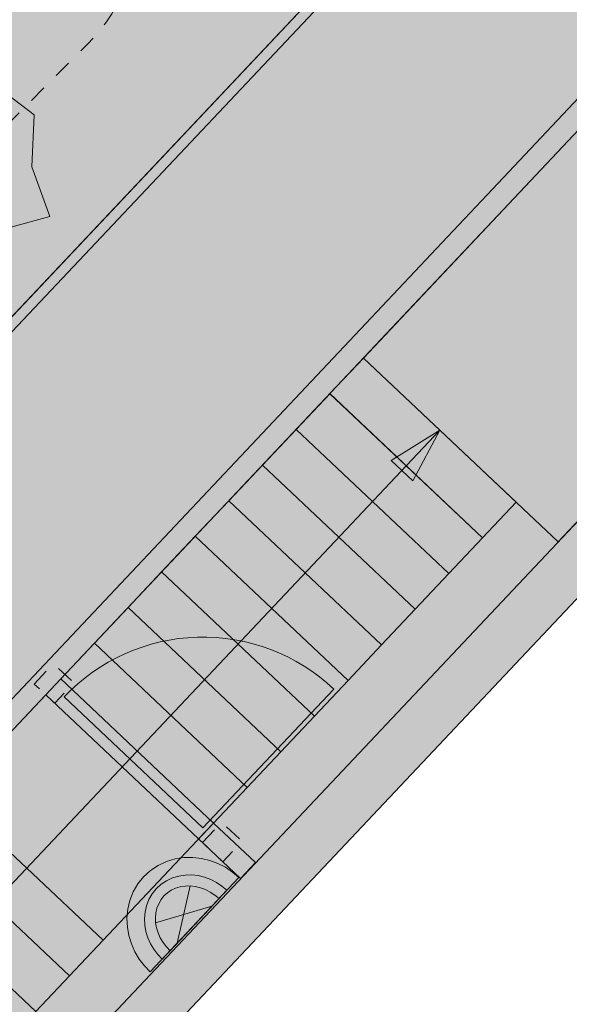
# Model space of a CAD drawing. Header units: metres. Extents: x 3492183 to 3492884, y 5882475 to 5882978.
# Tile 57 of 256: x 3492452.64 to 3492455.78, y 5882642.7 to 5882648.32. Entities that reach past the tile are written whole.
import ezdxf

# ---------------------------------------------------------------- set-up
doc = ezdxf.new("R2010")
doc.units = ezdxf.units.M
doc.header["$LTSCALE"] = 0.1
doc.linetypes.add('VW-01 Strichlinie kurz', pattern=[2, 1, -1])
for name, color, linetype, lineweight, true_color in [('A-Findling', 7, 'Continuous', 9, 0x454545), ('Bod-Einfassung-Rasenbord 100_30_5', 7, 'Continuous', 9, 0x454545), ('Bod-Pflaster Arena', 250, 'Continuous', 13, 0x333333), ('Bod-Pflaster Beton grau', 7, 'Continuous', 9, 0x454545), ('Geb-Dach', 7, 'Continuous', 9, 0x454545), ('Veg-Pflanzung', 7, 'Continuous', 9, 0x555555), ('Veg-Rasen', 7, 'Continuous', 9, 0x454545)]:
    doc.layers.add(name, color=color, linetype=linetype, lineweight=lineweight, true_color=true_color)
for name, color, linetype, lineweight in [('A-Leuchten-Fassade', 7, 'Continuous', 9), ('A-Leuchten-Fassade Sicherheit CEAG 84022.1', 7, 'Continuous', 9), ('H-Mulde', 255, 'VW-01 Strichlinie kurz', 9), ('Keine', 7, 'Continuous', 9)]:
    doc.layers.add(name, color=color, linetype=linetype, lineweight=lineweight)

# ---------------------------------------------------------------- blocks, each defined once
blk = doc.blocks.new('Belag_Weg')
at = {"layer": 'Bod-Pflaster Beton grau'}
blk.add_rational_spline([(102.3568, -5.5698), (103.7681, -5.6466), (105.0652, -5.0855), (107.2735, -4.1301), (109.4818, -3.1747), (110.8181, -2.5966), (112.2707, -2.6953), (140.5453, -4.6158), (168.8198, -6.5364), (171.8719, -6.7437), (173.8323, -4.3953), (175.7928, -2.047), (175.0438, 0.919), (174.5059, 3.0487), (170.8681, 17.4534), (171, 16.95), (166.4527, 29.1486), (161.9054, 41.3473), (160.0712, 42.2374), (158.237, 43.1275), (163.2914, 29.1238), (168.3458, 15.1201), (168.0004, 16.5565), (171.5972, 2.3141), (172.1351, 0.1844), (172.5096, -1.2986), (171.5294, -2.4727), (170.5491, -3.6469), (169.0231, -3.5433), (140.7486, -1.6227), (112.474, 0.2978), (110.295, 0.4458), (108.2906, -0.4214), (106.0823, -1.3767), (103.874, -2.3321), (103.2255, -2.6127), (102.5198, -2.5743), (52.3338, 0.1567), (2.1477, 2.8876), (3.5625, 4.7047), (4.9772, 6.5218), (5.0766, 6.7137), (5.2147, 6.88), (13.3369, 16.6634), (21.4591, 26.4467), (22.8498, 28.1219), (22.8987, 30.2986), (23.8425, 72.3163), (24.7864, 114.334), (24.83, 116.2764), (26.7728, 116.289), (32.3881, 116.3256), (38.0034, 116.3623), (43.5725, 116.3751), (49.1416, 116.3879), (49.104, 113.7229), (49.0664, 111.058), (49.0701, 110.9972), (49.0739, 110.9365), (50.121, 110.9283), (51.1681, 110.9202), (51.1593, 110.9907), (51.1506, 111.0612), (51.1882, 113.7269), (51.2258, 116.3926), (60.148, 116.4064), (69.0702, 116.4201), (76.2847, 116.4313), (83.4992, 116.4424), (93.6964, 116.4615), (103.8935, 116.4806), (104.3212, 116.2967), (104.7488, 116.1127), (106.0421, 115.7293), (107.3353, 115.3458), (106.8033, 118.581), (106.2712, 121.8163), (105.1986, 120.4886), (104.1261, 119.1609), (102.1731, 119.1466), (100.2201, 119.1323), (100.2029, 121.6188), (100.1857, 124.1052), (96.7017, 124.0952), (93.2176, 124.0851), (93.1905, 128.1275), (93.1634, 132.1698), (86.4647, 132.1261), (79.7661, 132.0824), (79.7771, 125.7525), (79.7881, 119.4225), (73.5637, 119.4116), (67.3392, 119.4006), (67.3386, 119.963), (67.3379, 120.5253), (66.2925, 120.5215), (65.2471, 120.5176), (65.2498, 119.7978), (65.2524, 119.078), (52.3065, 119.0499), (39.3606, 119.0218), (39.351, 121.7914), (39.3413, 124.5609), (38.1313, 124.5565), (36.9214, 124.5521), (36.9212, 124.4825), (36.921, 124.4129), (36.7312, 124.4127), (36.5414, 124.4124), (36.5418, 125.6538), (36.5422, 126.8952), (35.8399, 126.8954), (35.1376, 126.8956), (35.129, 122.9571), (35.1204, 119.0187), (31.0224, 119.047), (26.9245, 119.0754), (26.087, 119.0811), (25.5035, 119.682), (24.92, 120.2829), (24.9388, 121.1202), (25.075, 127.183), (25.2112, 133.2457), (25.6499, 134.2469), (25.6754, 135.3397), (25.7514, 138.6017), (29.0063, 138.8307), (40.5702, 139.6443), (52.1342, 140.4579), (52.0465, 141.7048), (51.9587, 142.9517), (40.3948, 142.1381), (28.8308, 141.3246), (26.8705, 141.1866), (25.3613, 139.9279), (25.4448, 143.6441), (25.5282, 147.3602), (24.2785, 147.3883), (23.0289, 147.4164), (22.8768, 140.6451), (22.7247, 133.8738), (21.7822, 132.3455), (19.9888, 132.4338), (-9.3752, 133.8793), (-38.7392, 135.3248), (-38.8007, 134.0763), (-38.8622, 132.8278), (-9.4981, 131.3823), (19.8659, 129.9368), (20.1685, 129.9219), (20.4708, 129.9401), (21.3465, 129.9928), (21.9783, 129.3843), (22.6101, 128.7758), (22.5904, 127.8988), (21.4949, 79.1268), (20.3994, 30.3547), (20.37, 29.0487), (19.5356, 28.0436), (9.2359, 16.0517), (-1.0638, 4.0598), (-3.0077, 2.1759), (-4.9517, 0.2919), (-9.488, -5.3691), (-14.0243, -11.0302), (-13.6897, -11.302), (-13.3551, -11.5738), (-15.3249, -13.9464), (-17.2947, -16.319), (-16.3329, -17.1175), (-15.3712, -17.9159), (-13.3929, -15.533), (-11.4146, -13.1501), (-11.159, -13.3578), (-10.9034, -13.5654), (-7.0571, -8.7801), (-3.2109, -3.9948), (-1.6017, -1.928), (0.0076, 0.1389), (0.0038, 0.0694), (0, 0), (51.1784, -2.7849), (102.3568, -5.5698)], [1, 0.973360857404, 1, 1, 1, 0.971796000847, 1, 1, 1, 0.890889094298, 1, 0.890889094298, 1, 1, 1, 1, 1, 1, 1, 1, 1, 1, 1, 1, 1, 0.890889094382, 1, 0.890889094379, 1, 1, 1, 0.971796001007, 1, 1, 1, 0.973360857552, 1, 1, 1, 1, 1, 0.994210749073, 1, 1, 1, 0.944339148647, 1, 1, 1, 0.717277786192, 1, 1, 1, 1, 1, 1, 1, 1, 1, 1, 1, 1, 1, 1, 1, 1, 1, 1, 1, 1, 1, 1, 1, 1, 1, 1, 1, 1, 1, 1, 1, 1, 1, 1, 1, 1, 1, 1, 1, 1, 1, 1, 1, 1, 1, 1, 1, 1, 1, 1, 1, 1, 1, 1, 1, 1, 1, 1, 1, 1, 1, 1, 1, 1, 1, 1, 1, 0.922385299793, 1, 0.922385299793, 1, 1, 1, 0.981076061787, 1, 0.7393922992, 1, 1, 1, 1, 1, 1, 1, 0.951578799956, 1, 1, 1, 1, 1, 1, 1, 0.860927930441, 1, 1, 1, 1, 1, 1, 1, 0.998507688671, 1, 0.915785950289, 1, 0.915785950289, 1, 1, 1, 0.94433914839, 1, 1, 1, 1, 1, 1, 1, 1, 1, 1, 1, 1, 1, 1, 1, 1, 1, 1, 1, 1, 1, 1, 1, 1, 1], degree=2, knots=[0, 0, 0, 0.000596, 0.000596, 0.001639, 0.001639, 0.002252, 0.002252, 0.014532, 0.014532, 0.015713, 0.015713, 0.016894, 0.016894, 0.017846, 0.023332, 0.023332, 0.160581, 0.160581, 0.182075, 0.182075, 0.339032, 0.339032, 0.354606, 0.357345, 0.357345, 0.359043, 0.359043, 0.360742, 0.360742, 0.396072, 0.396072, 0.398718, 0.398718, 0.401718, 0.401718, 0.402575, 0.402575, 0.465233, 0.465233, 0.468104, 0.468104, 0.468372, 0.468372, 0.484224, 0.484224, 0.486788, 0.486788, 0.539183, 0.539183, 0.54092, 0.54092, 0.547921, 0.547921, 0.554864, 0.554864, 0.558186, 0.558186, 0.558262, 0.558262, 0.559568, 0.559568, 0.559656, 0.559656, 0.56298, 0.56298, 0.574103, 0.574103, 0.583097, 0.583097, 0.595809, 0.595809, 0.59639, 0.59639, 0.598071, 0.598071, 0.602159, 0.602159, 0.604287, 0.604287, 0.606721, 0.606721, 0.609821, 0.609821, 0.614165, 0.614165, 0.619204, 0.619204, 0.627556, 0.627556, 0.635447, 0.635447, 0.643207, 0.643207, 0.643908, 0.643908, 0.645211, 0.645211, 0.646108, 0.646108, 0.662248, 0.662248, 0.6657, 0.6657, 0.667209, 0.667209, 0.667296, 0.667296, 0.667532, 0.667532, 0.66908, 0.66908, 0.669955, 0.669955, 0.674865, 0.674865, 0.679974, 0.679974, 0.680937, 0.680937, 0.6819, 0.6819, 0.689461, 0.689461, 0.690798, 0.690798, 0.693805, 0.693805, 0.708257, 0.708257, 0.709816, 0.709816, 0.724268, 0.724268, 0.726599, 0.726599, 0.731233, 0.731233, 0.732791, 0.732791, 0.741235, 0.741235, 0.743162, 0.743162, 0.779814, 0.779814, 0.781372, 0.781372, 0.818024, 0.818024, 0.818401, 0.818401, 0.819402, 0.819402, 0.820404, 0.820404, 0.881222, 0.881222, 0.88276, 0.88276, 0.902467, 0.902467, 0.905842, 0.905842, 0.914885, 0.914885, 0.915423, 0.915423, 0.919267, 0.919267, 0.920825, 0.920825, 0.924686, 0.924686, 0.925097, 0.925097, 0.932751, 0.932751, 0.936016, 0.936016, 0.936103, 0.936103, 1, 1, 1], dxfattribs=at)
at = {"layer": 'Bod-Pflaster Beton grau', "color": 0, "flags": 1}
for tag in ['IFC_UUID', 'instanceID']:
    blk.add_attdef(tag, (3492321.1249, 5882577.1659), '', height=0.00018, dxfattribs=at)
blk = doc.blocks.new('Gruppe-11')
at = {"layer": 'A-Leuchten-Fassade', "linetype": 'Continuous', "lineweight": 0}
blk.add_hatch(color=2, dxfattribs=at).paths.add_polyline_path([(0.0003, -0.2041), (0.0003, 0.2039), (0.0317, 0.2022), (0.0625, 0.197), (0.0922, 0.1884), (0.1203, 0.1766), (0.1465, 0.1618), (0.1701, 0.1442), (0.1908, 0.1241), (0.2082, 0.1019), (0.2221, 0.078), (0.2322, 0.0527), (0.2383, 0.0266), (0.2403, -0.0001), (0.2383, -0.0267), (0.2322, -0.0529), (0.2221, -0.0781), (0.2082, -0.1021), (0.1908, -0.1243), (0.1701, -0.1443), (0.1465, -0.1619), (0.1203, -0.1767), (0.0922, -0.1885), (0.0625, -0.1971), (0.0317, -0.2023)])
at = {"layer": 'A-Leuchten-Fassade', "color": 7}
blk.add_line((0.1701, 0.1442), (0.0003, -0.1443), dxfattribs=at)
at = {"layer": 'A-Leuchten-Fassade', "color": 7, "linetype": 'Continuous', "lineweight": 9, "transparency": 33554687}
blk.add_line((0.1701, -0.1443), (0.0003, 0.1442), dxfattribs=at)
at = {"layer": 'A-Leuchten-Fassade', "color": 7, "flags": 128}
blk.add_lwpolyline([(0.0003, -0.2041), (0.0003, 0.2039), (0.0317, 0.2022), (0.0625, 0.197), (0.0922, 0.1884), (0.1203, 0.1766), (0.1465, 0.1618), (0.1701, 0.1442), (0.1908, 0.1241), (0.2082, 0.1019), (0.2221, 0.078), (0.2322, 0.0527), (0.2383, 0.0266), (0.2403, -0.0001), (0.2383, -0.0267), (0.2322, -0.0529), (0.2221, -0.0781), (0.2082, -0.1021), (0.1908, -0.1243), (0.1701, -0.1443), (0.1465, -0.1619), (0.1203, -0.1767), (0.0922, -0.1885), (0.0625, -0.1971), (0.0317, -0.2023)], close=True, dxfattribs=at)
blk = doc.blocks.new('A-Leuchte Fassade')
at = {"layer": 'A-Leuchten-Fassade', "linetype": 'Continuous', "lineweight": 0, "transparency": 33554534}
for points in [[(0.0011, -0.3702), (-0.0004, 0.3701), (0.0481, 0.3677), (0.0963, 0.3595), (0.1431, 0.346), (0.1884, 0.327), (0.2313, 0.3026), (0.2713, 0.2728), (0.3076, 0.2377), (0.3391, 0.1975), (0.3651, 0.1528), (0.3845, 0.1042), (0.3965, 0.0528), (0.4006, 0), (0.3965, -0.0528), (0.3845, -0.1042), (0.3651, -0.1528), (0.3391, -0.1975), (0.3076, -0.2377), (0.2713, -0.2728), (0.2313, -0.3026), (0.1884, -0.327), (0.1431, -0.346), (0.0963, -0.3595), (0.0484, -0.3676)], [(0.0009, -0.2701), (-0.0002, 0.27), (0.0373, 0.2681), (0.074, 0.2619), (0.1098, 0.2515), (0.1442, 0.2371), (0.1765, 0.2188), (0.2064, 0.1965), (0.2331, 0.1706), (0.2562, 0.1413), (0.2749, 0.1089), (0.2888, 0.0741), (0.2974, 0.0375), (0.3003, 0), (0.2974, -0.0375), (0.2888, -0.0741), (0.2749, -0.1089), (0.2562, -0.1413), (0.2331, -0.1706), (0.2064, -0.1965), (0.1765, -0.2188), (0.1442, -0.2371), (0.1098, -0.2515), (0.074, -0.2619), (0.0373, -0.2681)]]:
    blk.add_hatch(color=2, dxfattribs=at).paths.add_polyline_path(points)
at = {"layer": 'A-Leuchten-Fassade', "color": 2, "transparency": 33554534, "flags": 128}
for points in [[(0.0011, -0.3702), (-0.0004, 0.3701), (0.0481, 0.3677), (0.0963, 0.3595), (0.1431, 0.346), (0.1884, 0.327), (0.2313, 0.3026), (0.2713, 0.2728), (0.3076, 0.2377), (0.3391, 0.1975), (0.3651, 0.1528), (0.3845, 0.1042), (0.3965, 0.0528), (0.4006, 0), (0.3965, -0.0528), (0.3845, -0.1042), (0.3651, -0.1528), (0.3391, -0.1975), (0.3076, -0.2377), (0.2713, -0.2728), (0.2313, -0.3026), (0.1884, -0.327), (0.1431, -0.346), (0.0963, -0.3595), (0.0484, -0.3676)], [(0.0009, -0.2701), (-0.0002, 0.27), (0.0373, 0.2681), (0.074, 0.2619), (0.1098, 0.2515), (0.1442, 0.2371), (0.1765, 0.2188), (0.2064, 0.1965), (0.2331, 0.1706), (0.2562, 0.1413), (0.2749, 0.1089), (0.2888, 0.0741), (0.2974, 0.0375), (0.3003, 0), (0.2974, -0.0375), (0.2888, -0.0741), (0.2749, -0.1089), (0.2562, -0.1413), (0.2331, -0.1706), (0.2064, -0.1965), (0.1765, -0.2188), (0.1442, -0.2371), (0.1098, -0.2515), (0.074, -0.2619), (0.0373, -0.2681)]]:
    blk.add_lwpolyline(points, close=True, dxfattribs=at)
at = {"layer": 'Keine', "color": 7}
blk.add_blockref('Gruppe-11', (0, 0), dxfattribs=at)
blk = doc.blocks.new('Gruppe-13')
at = {"layer": 'H-Mulde', "linetype": 'Continuous', "lineweight": 0, "transparency": 33554508}
h = blk.add_hatch(color=63, dxfattribs=at)
edge = h.paths.add_edge_path()
edge.add_arc((3492450.4744, 5882649.6168), 1, 90, 134.8287, ccw=False)
edge.add_line((3492450.4744, 5882650.6168), (3492452.2551, 5882650.6168))
edge.add_arc((3492452.2551, 5882649.6168), 1, 5.3708, 90, ccw=False)
edge.add_line((3492453.2507, 5882649.7104), (3492453.3189, 5882648.9848))
edge.add_arc((3492452.3233, 5882648.8912), 1, -44.8454, 5.3708, ccw=False)
edge.add_line((3492453.0323, 5882648.186), (3492448.9018, 5882644.0332))
edge.add_arc((3492448.1928, 5882644.7384), 1, 228.1324, 315.1546, ccw=False)
edge.add_line((3492447.5254, 5882643.9937), (3492445.9493, 5882645.4061))
edge.add_arc((3492446.6168, 5882646.1508), 1, 198.1324, 228.1324, ccw=False)
edge.add_line((3492445.6664, 5882645.8396), (3492445.6577, 5882645.8661))
edge.add_arc((3492446.1138, 5882646.0155), 0.4799, 134.8287, 198.1324, ccw=False)
edge.add_line((3492445.7755, 5882646.3559), (3492449.7694, 5882650.326))
at = {"layer": 'H-Mulde', "flags": 128}
blk.add_lwpolyline([(3492449.7694, 5882650.326, -0.198135), (3492450.4744, 5882650.6168), (3492452.2551, 5882650.6168, -0.387017), (3492453.2507, 5882649.7104), (3492453.3189, 5882648.9848, -0.222685), (3492453.0323, 5882648.186), (3492448.9018, 5882644.0332, -0.399071), (3492447.5254, 5882643.9937), (3492445.9493, 5882645.4061, -0.131652), (3492445.6664, 5882645.8396), (3492445.7755, 5882646.3559)], format="xyb", close=True, dxfattribs=at)
blk = doc.blocks.new('Gebäude EG 2026-01-15')
at = {"layer": 'Geb-Dach', "linetype": 'Continuous', "lineweight": 0}
blk.add_hatch(color=250, dxfattribs=at).paths.add_polyline_path([(-33.7212, 7.6402), (-33.252, 8.4395), (-33.1227, 8.3635), (-33.6142, 7.5261), (-25.41, 3.7768), (-17.9211, 0.7417), (-8.5084, -3.3486), (-4.7421, 2.8512), (-6.3648, 4.3088), (-16.3468, 13.2712), (-16.4068, 13.3252), (-9.9685, 20.1524), (0.8273, 10.0802), (1.0234, 10.3339), (1.5685, 11.0401), (1.6872, 10.9484), (1.1212, 10.2151), (1.3584, 10.0318), (1.1353, 9.7432), (0.8984, 9.9263), (0.7995, 9.7984), (0.7535, 9.7388), (-9.9549, 19.7295), (-15.9777, 13.3429), (-6.1643, 4.532), (-4.3565, 2.9081), (-8.388, -3.7281), (-18.0373, 0.4651), (-25.5288, 3.5012), (-33.904, 7.3287), (-33.9056, 7.326), (-34.1641, 7.4777), (-33.9797, 7.7919)])
at = {"layer": 'Keine', "linetype": 'Continuous', "lineweight": 0, "transparency": 33554687}
for color, points in [(254, [(-11.9702, 20.2597), (-12.1962, 20.0201), (-14.4977, 17.5796), (-14.4977, 17.5796), (-14.5834, 17.4887), (-14.5834, 17.4887), (-17.4341, 14.4658), (-17.4341, 14.4658), (-17.5199, 14.3749), (-17.6108, 14.4606), (-12.2872, 20.1059), (-12.0612, 20.3455), (-11.2582, 21.1969), (-11.2583, 21.1969), (-11.1725, 21.2878), (-9.9685, 20.1524), (-10.0542, 20.0615), (-11.1673, 21.1111)]), (250, [(-12.6105, 18.8276), (-12.3318, 19.0018), (-12.4861, 18.7116)]), (254, [(-14.5834, 17.4887), (-14.4977, 17.5796), (-13.6247, 16.7563), (-13.7104, 16.6654)]), (254, [(-13.7104, 16.6654), (-13.6247, 16.7563), (-13.3846, 16.5299), (-13.4703, 16.439)])]:
    blk.add_hatch(color=color, dxfattribs=at).paths.add_polyline_path(points)
at = {"layer": 'Geb-Dach', "color": 7, "lineweight": 9, "flags": 128}
for points in [[(-6.3648, 4.3088), (-16.3468, 13.2712), (-16.4068, 13.3252), (-9.9685, 20.1524)], [(-9.9549, 19.7295), (-15.9777, 13.3429), (-6.1643, 4.532)]]:
    blk.add_lwpolyline(points, dxfattribs=at)
at = {"layer": 'Keine', "color": 250, "linetype": 'Continuous', "lineweight": 9, "transparency": 33554687}
blk.add_line((-16.9976, 14.0542), (-12.3318, 19.0018), dxfattribs=at)
at = {"layer": 'Keine', "color": 250, "linetype": 'Continuous', "lineweight": 9, "transparency": 33554687, "flags": 128}
for points in [[(-11.9702, 20.2597), (-12.1962, 20.0201), (-14.4977, 17.5796), (-14.4977, 17.5796), (-14.5834, 17.4887), (-14.5834, 17.4887), (-17.4341, 14.4658), (-17.4341, 14.4658), (-17.5199, 14.3749), (-17.6108, 14.4606), (-12.2872, 20.1059), (-12.0612, 20.3455), (-11.2582, 21.1969), (-11.2583, 21.1969), (-11.1725, 21.2878), (-9.9685, 20.1524), (-10.0542, 20.0615), (-11.1673, 21.1111)], [(-12.7683, 19.4135), (-11.1673, 21.1112), (-10.0542, 20.0615), (-11.6552, 18.3638)], [(-12.9604, 19.2098), (-12.7683, 19.4135), (-11.8953, 18.5902), (-12.0874, 18.3865)], [(-13.153, 19.0056), (-12.9609, 19.2093), (-12.0878, 18.386), (-12.2799, 18.1823)], [(-13.3451, 18.8019), (-13.153, 19.0056), (-12.2799, 18.1823), (-12.472, 17.9786)], [(-13.5372, 18.5982), (-13.3451, 18.8019), (-12.472, 17.9786), (-12.6642, 17.7749)], [(-13.7293, 18.3945), (-13.5372, 18.5982), (-12.6641, 17.7749), (-12.8563, 17.5712)], [(-13.9214, 18.1907), (-13.7293, 18.3945), (-12.8562, 17.5712), (-13.0484, 17.3674)], [(-14.1135, 17.987), (-13.9214, 18.1908), (-13.0483, 17.3675), (-13.2405, 17.1637)], [(-14.3056, 17.7833), (-14.1135, 17.987), (-13.2404, 17.1637), (-13.4326, 16.96)], [(-14.4977, 17.5796), (-14.3056, 17.7833), (-13.4326, 16.96), (-13.6247, 16.7563)], [(-15.1289, 16.9103), (-14.4977, 17.5796), (-13.6247, 16.7563), (-14.2559, 16.087)], [(-14.5834, 17.4887), (-14.4977, 17.5796), (-13.6247, 16.7563), (-13.7104, 16.6654)], [(-15.321, 16.7066), (-15.1289, 16.9103), (-14.2559, 16.087), (-14.448, 15.8833)], [(-13.7104, 16.6654), (-13.6247, 16.7563), (-13.3846, 16.5299), (-13.4703, 16.439)], [(-15.5131, 16.5029), (-15.321, 16.7066), (-14.448, 15.8833), (-14.6401, 15.6796)], [(-15.7052, 16.2992), (-15.5131, 16.5029), (-14.6401, 15.6796), (-14.8322, 15.4759)]]:
    blk.add_lwpolyline(points, close=True, dxfattribs=at)
at = {"layer": 'Keine', "color": 250, "linetype": 'Continuous', "lineweight": 5, "transparency": 33554687, "flags": 128}
blk.add_lwpolyline([(-12.6105, 18.8276), (-12.3318, 19.0018), (-12.4861, 18.7116)], close=True, dxfattribs=at)
at = {"layer": 'Keine', "color": 250, "linetype": 'Continuous', "lineweight": 9, "transparency": 33554687, "flags": 128}
blk.add_lwpolyline([(-12.9372, 17.5218), (-13.685, 16.7288), (-14.478, 17.4766, -0.414214)], format="xyb", close=True, dxfattribs=at)
at = {"layer": 'Keine', "color": 250, "linetype": 'VW-01 Strichlinie kurz', "lineweight": 9, "transparency": 33554687, "flags": 128}
for points in [[(-14.6489, 17.5505), (-14.5391, 17.6669), (-14.4227, 17.5571), (-14.5325, 17.4407)], [(-13.6886, 16.6448), (-13.5788, 16.7612), (-13.4624, 16.6515), (-13.5722, 16.535)]]:
    blk.add_lwpolyline(points, close=True, dxfattribs=at)

msp = doc.modelspace()

# ---------------------------------------------------------------- hatches: boundary and pattern name
at = {"layer": 'A-Findling', "linetype": 'Continuous', "lineweight": 0, "true_color": 0xe6e6e6}
msp.add_hatch(color=254, dxfattribs=at).paths.add_polyline_path([(3492452.398, 5882648.03), (3492452.5744, 5882647.8965), (3492452.7261, 5882647.7811), (3492452.7122, 5882647.4844), (3492452.8158, 5882647.2), (3492452.5935, 5882647.1396), (3492452.3887, 5882647.0748), (3492452.15, 5882647.25), (3492452.0692, 5882647.4331), (3492451.9029, 5882647.6603), (3492452.01, 5882647.8323), (3492452.1807, 5882647.8922)])
at = {"layer": 'Bod-Einfassung-Rasenbord 100_30_5', "linetype": 'Continuous', "lineweight": 0, "true_color": 0xe6e6e6}
h = msp.add_hatch(color=254, dxfattribs=at)
edge = h.paths.add_edge_path()
edge.add_arc((3492454.478, 5882650.0799), 1.06, -43.3208, 46.9859, ccw=False)
edge.add_line((3492455.2492, 5882649.3526), (3492451.8317, 5882645.7287))
edge.add_line((3492451.8317, 5882645.7287), (3492447.3452, 5882640.9712))
edge.add_line((3492447.3452, 5882640.9712), (3492447.312, 5882641.0234))
edge.add_line((3492447.312, 5882641.0234), (3492451.7881, 5882645.7699))
edge.add_line((3492451.7881, 5882645.7699), (3492455.2056, 5882649.3938))
edge.add_arc((3492454.478, 5882650.0799), 1, 316.6792, 406.9859)
edge.add_line((3492455.1602, 5882650.8111), (3492454.0546, 5882651.8426))
edge.add_line((3492454.0546, 5882651.8426), (3492454.0955, 5882651.8864))
edge.add_line((3492454.0955, 5882651.8864), (3492455.2012, 5882650.8549))
at = {"layer": 'Bod-Einfassung-Rasenbord 100_30_5', "linetype": 'Continuous', "lineweight": 0, "true_color": 0x555555}
msp.add_hatch(color=251, dxfattribs=at).paths.add_polyline_path([(3492454.0871, 5882648.0993), (3492454.0871, 5882648.0993), (3492454.0871, 5882648.0993), (3492454.0871, 5882648.0993)])
at = {"layer": 'Bod-Einfassung-Rasenbord 100_30_5', "linetype": 'Continuous', "lineweight": 9, "true_color": 0x555555}
h = msp.add_hatch(dxfattribs=at)
h.set_pattern_fill('Asphalt Oberfläche u Schnitt SRF', color=251, style=0, pattern_type=2)
h.set_pattern_definition([(45, (0, 0), (0.449012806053, -0.449012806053), [])])
h.paths.add_polyline_path([(3492454.0871, 5882648.0993), (3492454.0871, 5882648.0993), (3492454.0871, 5882648.0993), (3492454.0871, 5882648.0993)])
at = {"layer": 'Bod-Einfassung-Rasenbord 100_30_5', "linetype": 'Continuous', "lineweight": 9}
h = msp.add_hatch(dxfattribs=at)
h.set_pattern_fill('Asphalttragschicht Schnitt SRF', style=0, pattern_type=2)
h.set_pattern_definition([(45, (0, 0), (0.01699096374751, -0.02373363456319), []), (-45, (0, 0), (0.01699096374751, 0.02822874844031), [])])
h.paths.add_polyline_path([(3492454.0871, 5882648.0993), (3492454.0871, 5882648.0993), (3492454.0871, 5882648.0993), (3492454.0871, 5882648.0993)])
h = msp.add_hatch(dxfattribs=at)
h.set_pattern_fill('Frostschutzschicht Schnitt SRF', style=0, pattern_type=2)
h.set_pattern_definition([(49.1275925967, (0, 0), (0.058264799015, -0.14666697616), [0.0133937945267, -0.107904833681]), (9.618522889, (0.00876, 0.01013), (0.137639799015, -0.054944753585), [0.0220109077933, -0.1980981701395]), (-21.761505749, (0.03047, 0.0138), (0.058264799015, -0.14666697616), [0.0148201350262, -0.1333812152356]), (-68.3340966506, (0.04423, 0.00831), (-0.079375, -0.09172222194), [0.0157816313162, -0.1420346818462]), (-95.0605423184, (0.05006, -0.006356), (-0.079375, -0.09172222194), [0.0167525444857, -0.222569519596]), (-156.5608738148, (0.04858, -0.023044), (-0.079375, -0.09172222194), [0.0226132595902, -0.300433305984]), (177.06757177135, (0.02783, -0.032036), (-0.217014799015, -0.036777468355), [0.0248583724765, -0.3302612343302]), (111.6659039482, (0.003, -0.03077), (-0.137639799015, 0.054944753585), [0.0126852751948, -0.1451310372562]), (84.9394576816, (-0.001676, -0.01898), (-0.058264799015, 0.14666697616), [0.0190572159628, -0.220264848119]), (48.0774550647, (0.02998, -0.07409), (0.055567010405, -0.14771017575), [0.023872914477, -0.1923280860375]), (3.7625881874, (0.04594, -0.05632), (0.144449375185, 0.16086407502), [0.022133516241, -0.1783149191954]), (-27.7653355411, (0.06802, -0.05487), (0.200016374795, 0.013153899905), [0.031893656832, -0.256945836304]), (-69.384232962, (0.09624, -0.06972), (0.200016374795, 0.013153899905), [0.0174260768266, -0.140390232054]), (-131.9225449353, (0.10238, -0.08604), (0.055567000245, -0.147710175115), [0.023872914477, -0.1923280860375]), (-176.2374118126, (0.08643, -0.1038), (0.055567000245, -0.147710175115), [0.022133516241, -0.1783149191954]), (152.2346644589, (0.06434, -0.10525), (0.055567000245, -0.147710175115), [0.031893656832, -0.256945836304]), (110.615767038, (0.03612, -0.0904), (-0.200016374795, -0.01315390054), [0.0174260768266, -0.140390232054]), (49.5377725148, (0.0829, 0.00705), (0.054680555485, -0.15522222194), [0.026067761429, -0.2100104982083]), (6.6928017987, (0.09982, 0.02689), (0.054680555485, -0.15522222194), [0.0231119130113, -0.186197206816]), (-26.4858170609, (0.12277, 0.02958), (0.054680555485, -0.15522222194), [0.0323919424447, -0.2609601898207]), (-70.5940292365, (0.15177, 0.01514), (0.26256329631, -0.130828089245), [0.0181720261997, -0.1463998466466]), (-130.4622274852, (0.1578, -0.002), (0.054680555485, -0.15522222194), [0.026067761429, -0.2100104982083]), (-173.3071982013, (0.14089, -0.02184), (0.054680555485, -0.15522222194), [0.0231119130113, -0.186197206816]), (153.5141829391, (0.11793, -0.02453), (0.054680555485, -0.15522222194), [0.0323919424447, -0.2609601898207]), (109.4059707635, (0.08894, -0.01008), (-0.207882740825, -0.024394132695), [0.0181720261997, -0.1463998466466])])
h.paths.add_polyline_path([(3492454.0871, 5882648.0993), (3492454.0871, 5882648.0993), (3492454.0871, 5882648.0993), (3492454.0871, 5882648.0993)])
at = {"layer": 'Bod-Pflaster Arena', "linetype": 'Continuous', "lineweight": 0, "true_color": 0xe3d8b9}
h = msp.add_hatch(color=254, dxfattribs=at)
edge = h.paths.add_edge_path()
edge.add_line((3492449.5766, 5882638.8263), (3492450.969, 5882640.3029))
edge.add_line((3492450.969, 5882640.3029), (3492450.969, 5882640.3028))
edge.add_line((3492450.969, 5882640.3028), (3492457.4074, 5882647.13))
edge.add_line((3492457.4074, 5882647.13), (3492459.0099, 5882645.6349))
edge.add_line((3492459.0099, 5882645.6349), (3492459.1873, 5882645.825))
edge.add_line((3492459.1873, 5882645.825), (3492459.1879, 5882645.8244))
edge.add_arc((3492459.8902, 5882645.1125), 1, 46.9859, 134.6103, ccw=False)
edge.add_line((3492460.5724, 5882645.8437), (3492466.4332, 5882640.3757))
edge.add_line((3492466.4332, 5882640.3757), (3492467.3676, 5882641.4733))
edge.add_line((3492467.3676, 5882641.4733), (3492454.1431, 5882653.8115))
edge.add_arc((3492454.8662, 5882654.5866), 1.06, 169.6924, 226.9859, ccw=False)
edge.add_line((3492453.8233, 5882654.7762), (3492454.1039, 5882656.3193))
edge.add_arc((3492455.1468, 5882656.1296), 1.06, 136.9859, 169.6924, ccw=False)
edge.add_line((3492454.3717, 5882656.8527), (3492455.6419, 5882658.2141))
edge.add_arc((3492456.4169, 5882657.491), 1.06, 107.37, 136.9859, ccw=False)
edge.add_line((3492456.1005, 5882658.5026), (3492457.7299, 5882659.0123))
edge.add_line((3492457.7299, 5882659.0123), (3492457.7958, 5882659.0326))
edge.add_line((3492457.7958, 5882659.0326), (3492454.9886, 5882661.6864))
edge.add_arc((3492455.6756, 5882662.4131), 1, 189.1114, 226.609, ccw=False)
edge.add_line((3492454.6882, 5882662.2548), (3492454.6299, 5882661.9322))
edge.add_line((3492454.6299, 5882661.9322), (3492454.3805, 5882660.5937))
edge.add_arc((3492453.3384, 5882660.7878), 1.06, 316.9859, 349.4462, ccw=False)
edge.add_line((3492454.1135, 5882660.0647), (3492452.9689, 5882658.838))
edge.add_arc((3492452.2377, 5882659.5201), 1, 226.9859, 316.9859, ccw=False)
edge.add_line((3492451.5556, 5882658.789), (3492450.7111, 5882659.5768))
edge.add_line((3492450.7111, 5882659.5768), (3492449.4998, 5882655.8473))
edge.add_arc((3492448.5422, 5882655.5591), 1, -43.0141, 16.7496, ccw=False)
edge.add_line((3492449.2734, 5882654.8769), (3492436.083, 5882640.7389))
edge.add_arc((3492435.3518, 5882641.4211), 1, 294.2559, 316.9859, ccw=False)
edge.add_line((3492435.7626, 5882640.5094), (3492437.1586, 5882638.213))
edge.add_arc((3492437.5887, 5882637.3102), 1, 46.9859, 115.4707, ccw=False)
edge.add_line((3492438.2709, 5882638.0414), (3492442.3286, 5882634.2556))
edge.add_arc((3492441.6464, 5882633.5244), 1, 36.6788, 46.9859, ccw=False)
edge.add_line((3492442.4484, 5882634.1218), (3492443.9636, 5882632.0874))
edge.add_arc((3492444.7656, 5882632.6847), 1, 216.6788, 262.9795)
edge.add_line((3492444.6434, 5882631.6922), (3492447.1685, 5882631.3812))
edge.add_line((3492447.1685, 5882631.3812), (3492439.0894, 5882638.9189))
edge.add_arc((3492439.7715, 5882639.6501), 1, 136.9971, 226.9859, ccw=False)
edge.add_line((3492439.0402, 5882640.3321), (3492449.8616, 5882651.9355))
edge.add_arc((3492450.5872, 5882651.2474), 1, 92.6978, 136.5165, ccw=False)
edge.add_line((3492450.5402, 5882652.2462), (3492453.1364, 5882652.3686))
edge.add_arc((3492453.1835, 5882651.3697), 1, 49.2778, 92.6978, ccw=False)
edge.add_arc((3492453.1835, 5882651.3697), 1, 46.9859, 49.2778, ccw=False)
edge.add_line((3492453.8657, 5882652.1009), (3492454.0955, 5882651.8864))
edge.add_line((3492454.0955, 5882651.8864), (3492455.2012, 5882650.8549))
edge.add_arc((3492454.478, 5882650.0799), 1.06, -43.3208, 46.9859, ccw=False)
edge.add_line((3492455.2492, 5882649.3526), (3492451.8317, 5882645.7287))
edge.add_line((3492451.8317, 5882645.7287), (3492451.7881, 5882645.7699))
edge.add_line((3492451.7881, 5882645.7699), (3492447.312, 5882641.0234))
edge.add_line((3492447.312, 5882641.0234), (3492447.412, 5882640.8663))
edge.add_arc((3492449.0488, 5882641.9076), 1.94, 212.4642, 228.0779)
edge.add_line((3492447.7526, 5882640.4642), (3492449.5766, 5882638.8263))
at = {"layer": 'Veg-Pflanzung', "linetype": 'Continuous', "lineweight": 0, "true_color": 0xd2dbae}
h = msp.add_hatch(color=9, dxfattribs=at)
edge = h.paths.add_edge_path()
edge.add_line((3492448.4026, 5882650.283), (3492448.4026, 5882650.283))
edge.add_line((3492448.4026, 5882650.283), (3492448.4107, 5882650.2917))
edge.add_line((3492448.4107, 5882650.2917), (3492448.7628, 5882649.9632))
edge.add_line((3492448.7628, 5882649.9632), (3492448.7763, 5882649.9507))
edge.add_line((3492448.7763, 5882649.9507), (3492450.1407, 5882651.413))
edge.add_line((3492450.1407, 5882651.413), (3492450.1272, 5882651.4256))
edge.add_line((3492450.1272, 5882651.4256), (3492449.7748, 5882651.7544))
edge.add_line((3492449.7748, 5882651.7544), (3492449.9035, 5882651.8924))
edge.add_line((3492449.9035, 5882651.8924), (3492449.9099, 5882651.8991))
edge.add_arc((3492450.5874, 5882651.247), 0.9404, 92.7025, 136.0942, ccw=False)
edge.add_line((3492450.5431, 5882652.1863), (3492453.1393, 5882652.3086))
edge.add_arc((3492453.1835, 5882651.3697), 0.94, 46.9859, 92.6978, ccw=False)
edge.add_line((3492453.8248, 5882652.057), (3492455.1602, 5882650.8111))
edge.add_arc((3492454.478, 5882650.0799), 1, -43.3208, 46.9859, ccw=False)
edge.add_line((3492455.2056, 5882649.3938), (3492447.312, 5882641.0234))
edge.add_line((3492447.312, 5882641.0234), (3492447.2741, 5882641.083))
edge.add_line((3492447.2741, 5882641.083), (3492446.8807, 5882641.7013))
edge.add_line((3492446.8807, 5882641.7013), (3492444.2523, 5882645.8328))
edge.add_line((3492444.2523, 5882645.8328), (3492448.4026, 5882650.283))

# ---------------------------------------------------------------- linework, layer by layer
at = {"layer": 'A-Findling', "flags": 128}
msp.add_lwpolyline([(3492452.398, 5882648.03), (3492452.5744, 5882647.8965), (3492452.7261, 5882647.7811), (3492452.7122, 5882647.4844), (3492452.8158, 5882647.2), (3492452.5935, 5882647.1396), (3492452.3887, 5882647.0748), (3492452.15, 5882647.25), (3492452.0692, 5882647.4331), (3492451.9029, 5882647.6603), (3492452.01, 5882647.8323), (3492452.1807, 5882647.8922)], close=True, dxfattribs=at)
at = {"layer": 'Bod-Einfassung-Rasenbord 100_30_5', "flags": 128}
msp.add_lwpolyline([(3492455.2012, 5882650.8549, -0.415782), (3492455.2492, 5882649.3526), (3492451.8317, 5882645.7287), (3492447.3452, 5882640.9712), (3492447.312, 5882641.0234), (3492451.7881, 5882645.7699), (3492455.2056, 5882649.3938, 0.415782), (3492455.1602, 5882650.8111), (3492454.0546, 5882651.8426), (3492454.0955, 5882651.8864)], format="xyb", close=True, dxfattribs=at)
msp.add_lwpolyline([(3492454.0871, 5882648.0993), (3492454.0871, 5882648.0993), (3492454.0871, 5882648.0993), (3492454.0871, 5882648.0993)], close=True, dxfattribs=at)
msp.add_lwpolyline([(3492454.0871, 5882648.0993), (3492454.0871, 5882648.0993), (3492454.0871, 5882648.0993), (3492454.0871, 5882648.0993)], close=True, dxfattribs=at)
msp.add_lwpolyline([(3492454.0871, 5882648.0993), (3492454.0871, 5882648.0993), (3492454.0871, 5882648.0993), (3492454.0871, 5882648.0993)], close=True, dxfattribs=at)
at = {"layer": 'Bod-Pflaster Arena', "color": 250, "linetype": 'Continuous', "lineweight": 13, "true_color": 0x333333, "flags": 128}
msp.add_lwpolyline([(3492439.0894, 5882638.9189, -0.414156), (3492439.0402, 5882640.3321), (3492449.8616, 5882651.9355, -0.19356), (3492450.5402, 5882652.2462), (3492453.1364, 5882652.3686, -0.191755), (3492453.8359, 5882652.1276, -0.010001), (3492453.8657, 5882652.1009), (3492454.0955, 5882651.8864), (3492455.2012, 5882650.8549, -0.415782), (3492455.2492, 5882649.3526), (3492451.8317, 5882645.7287), (3492451.7881, 5882645.7699), (3492447.312, 5882641.0234), (3492447.412, 5882640.8663, 0.068233), (3492447.7526, 5882640.4642), (3492449.5766, 5882638.8263), (3492450.969, 5882640.3029), (3492450.969, 5882640.3028), (3492457.4074, 5882647.13)], format="xyb", dxfattribs=at)
at = {"layer": 'Veg-Pflanzung', "linetype": 'Continuous', "lineweight": 9, "flags": 128}
msp.add_lwpolyline([(3492448.4026, 5882650.283), (3492448.4026, 5882650.283), (3492448.4107, 5882650.2917), (3492448.7628, 5882649.9632), (3492448.7763, 5882649.9507), (3492450.1407, 5882651.413), (3492450.1272, 5882651.4256), (3492449.7748, 5882651.7544), (3492449.9035, 5882651.8924), (3492449.9099, 5882651.8991, -0.191627), (3492450.5431, 5882652.1863), (3492453.1393, 5882652.3086, -0.202144), (3492453.8248, 5882652.057), (3492455.1602, 5882650.8111, -0.415782), (3492455.2056, 5882649.3938), (3492447.312, 5882641.0234), (3492447.2741, 5882641.083), (3492446.8807, 5882641.7013), (3492444.2523, 5882645.8328)], format="xyb", close=True, dxfattribs=at)
at = {"layer": 'Veg-Rasen'}
msp.add_rational_spline([(3492398.2839, 5882602.2008), (3492398.27, 5882602.4917), (3492398.2561, 5882602.7826), (3492397.8828, 5882610.6472), (3492397.5095, 5882618.5117), (3492397.0516, 5882628.1591), (3492396.5936, 5882637.8064), (3492396.3799, 5882642.3048), (3492396.1661, 5882646.8032), (3492396.0861, 5882646.7994), (3492396.006, 5882646.8041), (3492395.8171, 5882646.7952), (3492395.6282, 5882646.7863), (3492391.7034, 5882646.6014), (3492387.7787, 5882646.4164), (3492387.7779, 5882646.4464), (3492387.7772, 5882646.4764), (3492387.9929, 5882637.3236), (3492388.2086, 5882628.1708), (3492388.2599, 5882625.9941), (3492386.9477, 5882624.2567), (3492379.2842, 5882614.1101), (3492371.6207, 5882603.9634), (3492371.4904, 5882603.7909), (3492371.4, 5882603.5946), (3492370.0703, 5882601.7143), (3492368.7406, 5882599.8341), (3492418.9992, 5882599.415), (3492469.2578, 5882598.9959), (3492469.9644, 5882598.99), (3492470.5994, 5882599.3001), (3492472.7614, 5882600.356), (3492474.9234, 5882601.412), (3492476.8858, 5882602.3705), (3492479.0693, 5882602.3229), (3492507.4023, 5882601.7052), (3492535.7352, 5882601.0875), (3492537.2644, 5882601.0542), (3492538.1896, 5882602.2722), (3492539.1148, 5882603.4902), (3492538.6724, 5882604.9544), (3492538.0371, 5882607.0571), (3492533.7889, 5882621.1189), (3492534.2, 5882619.7), (3492535.4321, 5882612.8649), (3492536.6642, 5882606.0299), (3492534.8435, 5882604.6074), (3492533.0228, 5882603.1849), (3492503.5909, 5882603.4066), (3492474.1591, 5882603.6282), (3492473.2743, 5882602.9289), (3492472.3895, 5882602.2295), (3492471.3926, 5882601.3306), (3492470.3957, 5882600.4317), (3492434.9181, 5882600.8689), (3492399.4405, 5882601.306), (3492398.8622, 5882601.7534), (3492398.2839, 5882602.2008)], [1, 1, 1, 1, 1, 1, 1, 1, 1, 0.99857500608, 1, 1, 1, 1, 1, 1, 1, 1, 1, 0.944339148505, 1, 1, 1, 0.994210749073, 1, 1, 1, 1, 1, 0.973360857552, 1, 1, 1, 0.971796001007, 1, 1, 1, 0.890889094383, 1, 0.890889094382, 1, 1, 1, 1, 1, 1, 1, 1, 1, 1, 1, 1, 1, 1, 1, 1, 1, 1], degree=2, knots=[0, 0, 0, 0.00036, 0.00036, 0.010098, 0.010098, 0.022044, 0.022044, 0.027614, 0.027614, 0.027713, 0.027713, 0.027947, 0.027947, 0.032807, 0.032807, 0.032844, 0.032844, 0.044167, 0.044167, 0.04671, 0.04671, 0.062437, 0.062437, 0.062703, 0.062703, 0.065551, 0.065551, 0.127715, 0.127715, 0.128566, 0.128566, 0.131542, 0.131542, 0.134167, 0.134167, 0.169218, 0.169218, 0.170904, 0.170904, 0.172589, 0.172589, 0.175306, 0.190758, 0.190758, 0.263401, 0.263401, 0.287567, 0.287567, 0.595414, 0.595414, 0.607211, 0.607211, 0.621251, 0.621251, 0.992352, 0.992352, 1, 1, 1], dxfattribs=at)

# ---------------------------------------------------------------- block references
at = {"layer": 'A-Leuchten-Fassade Sicherheit CEAG 84022.1', "xscale": -1, "rotation": 316.8336965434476}
msp.add_blockref('A-Leuchte Fassade', (3492453.6431, 5882643.1527), dxfattribs=at)
at = {"layer": 'Bod-Pflaster Beton grau', "rotation": 2.636948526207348}
msp.add_blockref('Belag_Weg', (3492366.7281, 5882596.8508), dxfattribs=at)
at = {"layer": 'Keine', "color": 7}
msp.add_blockref('Gruppe-13', (0, 0), dxfattribs=at)

# ---------------------------------------------------------------- next in the draw order: block references
at = {"layer": 'Keine', "color": 7, "transparency": 33554687}
msp.add_blockref('Gebäude EG 2026-01-15', (3492467.3758, 5882626.9776), dxfattribs=at)

doc.saveas('drawing.dxf')
